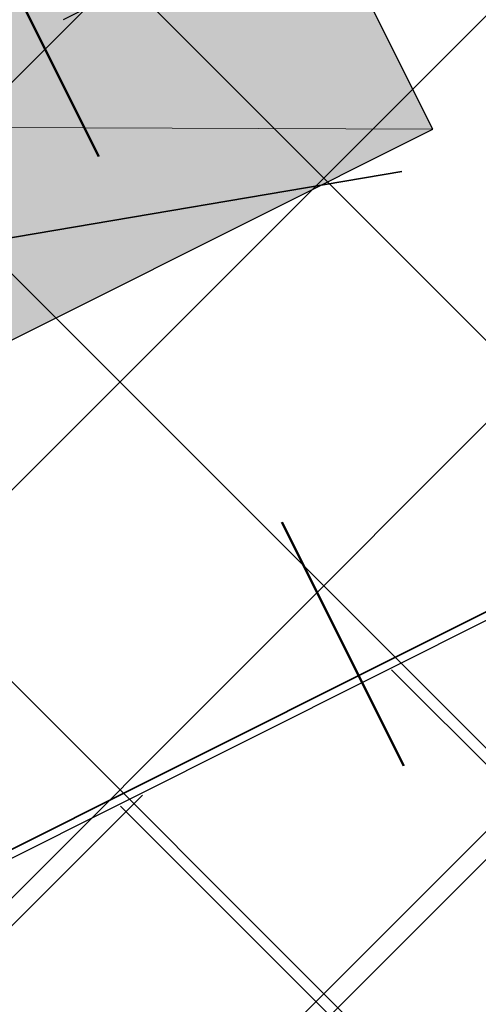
# Model space of a CAD drawing. Header units: metres. Extents: x 7472034 to 8439876, y 5890181 to 5961460.
# Tile 41 of 202: x 8439497.842 to 8439498.347, y 5890389.386 to 5890390.47. Entities that reach past the tile are written whole.
import ezdxf

# ---------------------------------------------------------------- set-up
doc = ezdxf.new("R2010")
doc.units = ezdxf.units.M
doc.header["$MEASUREMENT"] = 0
doc.linetypes.add('ACAD_ISO03W100', pattern=[30, 12, -18])
doc.linetypes.add('DASHDOTX2', pattern=[2, 1, -0.5, 0, -0.5])
doc.layers.get('0').update_dxf_attribs({"linetype": 'CONTINUOUS', "lineweight": 5})
doc.layers.get('Defpoints').update_dxf_attribs({"linetype": 'CONTINUOUS'})
for name, color, linetype, lineweight in [('### Krawężnik', 6, 'CONTINUOUS', 35), ('_a_widok', 7, 'CONTINUOUS', 5), ('_T_ON_V', 181, 'ACAD_ISO03W100', 50), ('E_Kanal_sterownicze', 10, 'DASHDOTX2', 35), ('KOLOR-OBIEKT', 21, 'CONTINUOUS', 13), ('PALIWA', 1, 'CONTINUOUS', 20), ('T_strefa-8', 20, 'ACAD_ISO03W100', 50), ('ZAG-obrys 018 wymiary', 7, 'CONTINUOUS', 18), ('ZAG-OBRYS013', 7, 'CONTINUOUS', 13), ('ZAG-OPIS_020', 7, 'CONTINUOUS', 25)]:
    doc.layers.add(name, color=color, linetype=linetype, lineweight=lineweight)
doc.layers.add('100_rzut_wym_wew', color=7, linetype='CONTINUOUS')
doc.layers.add('2D - Ogólne', color=7, linetype='CONTINUOUS')
doc.layers.add('_IS_NO', color=11, linetype='CONTINUOUS', lineweight=20, plot=False)
doc.styles.add('DIM', font='simplex.shx', dxfattribs={"width": 0.8})
doc.styles.add('RS', font='Romans.shx', dxfattribs={"width": 0.7})
doc.dimstyles.new('DIM-WEW_500', dxfattribs={"dimscale": 5, "dimtxt": 18, "dimasz": 10, "dimexe": 4, "dimexo": 8, "dimgap": 5, "dimtad": 1, "dimlfac": 0.01, "dimzin": 9, "dimdsep": 46, "dimtxsty": 'DIM', "dimblk": 'ARCHTICK', "dimcen": 5, "dimclrt": 112, "dimadec": 4, "dimazin": 2, "dimtfac": 4, "dimtmove": 0, "dimatfit": 3, "dimldrblk": 'ARCHTICK', "dimfxl": 0, "dimtolj": 1, "dimlwd": 13, "dimarcsym": 0})
pattern_1 = [(45, (967499.202946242, -71042.94610979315), (-0.2245064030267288, 0.2245064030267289), []), (135, (967499.202946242, -71042.94610979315), (-0.2245064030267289, -0.2245064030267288), [])]
pattern_2 = [(45, (967499.2092647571, -71042.97165620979), (-0.2245064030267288, 0.2245064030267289), []), (135, (967499.2092647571, -71042.97165620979), (-0.2245064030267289, -0.2245064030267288), [])]

# ---------------------------------------------------------------- blocks, each defined once
blk = doc.blocks.new('dystr.4.w')
at = {"ltscale": 0.1}
blk.add_lwpolyline([(7365190.721847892, 6042784.597326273), (7365191.301847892, 6042784.597326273), (7365191.301847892, 6042785.744326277), (7365190.721847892, 6042785.744326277)], close=True, dxfattribs=at)
blk = doc.blocks.new('A$C7D7B3C0A')
at = {"layer": '2D - Ogólne', "linetype": 'DASHDOTX2', "ltscale": 0.6}
blk.add_line((3.600000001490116, -2.980232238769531e-08), (3.600000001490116, 9.999999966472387), dxfattribs=at)
at = {"layer": '2D - Ogólne', "lineweight": 25}
blk.add_line((4.399999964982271, 8.89999996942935), (4.400059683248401, 2.299928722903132), dxfattribs=at)
blk.add_line((4.399999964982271, 8.89999996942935), (4.400059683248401, 2.299928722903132), dxfattribs=at)
blk.add_line((4.399999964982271, 8.89999996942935), (4.400059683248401, 2.299928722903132), dxfattribs=at)
blk.add_line((4.399999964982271, 8.89999996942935), (4.400059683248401, 2.299928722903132), dxfattribs=at)
blk.add_line((4.399999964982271, 8.89999996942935), (4.400059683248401, 2.299928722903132), dxfattribs=at)
blk.add_line((4.399999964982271, 8.89999996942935), (4.400059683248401, 2.299928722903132), dxfattribs=at)
blk.add_line((4.399999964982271, 8.89999996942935), (4.400059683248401, 2.299928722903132), dxfattribs=at)
blk.add_line((4.399999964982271, 8.89999996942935), (4.400059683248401, 2.299928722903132), dxfattribs=at)
blk.add_line((4.399999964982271, 8.89999996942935), (4.400059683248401, 2.299928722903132), dxfattribs=at)
blk.add_line((4.399999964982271, 8.89999996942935), (4.400059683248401, 2.299928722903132), dxfattribs=at)
blk.add_line((4.399999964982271, 8.89999996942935), (4.400059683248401, 2.299928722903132), dxfattribs=at)
at = {"layer": '2D - Ogólne', "lineweight": 5}
blk.add_line((3.310000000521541, 3.062470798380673), (3.890000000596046, 4.209470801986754), dxfattribs=at)
at = {"layer": '2D - Ogólne', "lineweight": 5, "rotation": 180.0000000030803}
blk.add_blockref('dystr.4.w', (7365194.611523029, 6042788.807193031), dxfattribs=at)
blk = doc.blocks.new('_Oblique')
at = {"color": 0, "linetype": 'ByBlock', "lineweight": -2}
blk.add_line((-0.5, -0.5), (0.5, 0.5), dxfattribs=at)
blk = doc.blocks.new('*D88')
at = {"layer": 'Defpoints', "color": 0, "linetype": 'Continuous', "lineweight": 60}
for p in [(8439503.070368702, 5890393.075582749), (8439494.803817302, 5890391.266461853), (8439495.73632797, 5890389.403839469)]:
    blk.add_point(p, dxfattribs=at)
at = {"layer": 'ZAG-obrys 018 wymiary', "color": 0, "linetype": 'Continuous', "lineweight": -2}
for p, q in [((8439502.712229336, 5890393.790940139), (8439501.95878835, 5890395.295883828)), ((8439495.378188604, 5890390.119196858), (8439494.624747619, 5890391.624140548))]:
    blk.add_line(p, q, dxfattribs=at)
at = {"layer": 'ZAG-obrys 018 wymiary', "color": 0, "linetype": 'Continuous', "lineweight": 13}
blk.add_line((8439502.137858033, 5890394.938205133), (8439494.803817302, 5890391.266461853), dxfattribs=at)
at = {"layer": 'ZAG-obrys 018 wymiary', "color": 0, "linetype": 'Continuous', "lineweight": 13, "xscale": 0.3, "yscale": 0.3, "zscale": 0.3}
for p, rotation in [((8439502.137858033, 5890394.938205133), 26.59456106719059), ((8439494.803817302, 5890391.266461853), 206.5945610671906)]:
    blk.add_blockref('_Oblique', p, dxfattribs=dict(at, rotation=rotation))
at = {"layer": 'ZAG-obrys 018 wymiary', "color": 112, "linetype": 'Continuous', "lineweight": 25, "insert": (8439498.202233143, 5890393.638851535), "char_height": 0.8, "attachment_point": 5, "rotation": 26.594561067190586, "style": 'RS'}
blk.add_mtext('\\A1;8.2', dxfattribs=at)
blk = doc.blocks.new('_ArchTick')
at = {"layer": '100_rzut_wym_wew', "color": 0, "linetype": 'Continuous', "const_width": 0.15}
blk.add_lwpolyline([(-0.5, -0.5), (0.5, 0.5)], dxfattribs=at)
blk = doc.blocks.new('*D60')
at = {"layer": 'Defpoints', "color": 0, "linetype": 'Continuous', "lineweight": 60}
for p in [(8439503.84000523, 5890394.328112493), (8439498.216184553, 5890391.533605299), (8439498.928597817, 5890390.099905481)]:
    blk.add_point(p, dxfattribs=at)
at = {"layer": 'ZAG-obrys 018 wymiary', "color": 0, "linetype": 'Continuous', "lineweight": -2}
for p, q in [((8439499.362340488, 5890392.10313644), (8439504.198218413, 5890394.506110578)), ((8439500.074753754, 5890390.669436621), (8439504.910631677, 5890393.07241076))]:
    blk.add_line(p, q, dxfattribs=at)
at = {"layer": 'ZAG-obrys 018 wymiary', "color": 0, "linetype": 'Continuous', "lineweight": 13}
blk.add_line((8439504.552418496, 5890392.894412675), (8439503.84000523, 5890394.328112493), dxfattribs=at)
at = {"layer": 'ZAG-obrys 018 wymiary', "color": 0, "linetype": 'Continuous', "lineweight": 13, "xscale": 0.3, "yscale": 0.3, "zscale": 0.3}
for p, rotation in [((8439503.84000523, 5890394.328112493), 116.4230323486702), ((8439504.552418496, 5890392.894412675), 296.4230323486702)]:
    blk.add_blockref('_Oblique', p, dxfattribs=dict(at, rotation=rotation))
at = {"layer": 'ZAG-obrys 018 wymiary', "color": 112, "linetype": 'Continuous', "lineweight": 25, "insert": (8439504.733531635, 5890393.878259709), "char_height": 0.8, "attachment_point": 5, "rotation": 296.42303234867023, "style": 'RS'}
blk.add_mtext('\\A1;1.6', dxfattribs=at)
blk = doc.blocks.new('Elektryk_v3')
at = {"layer": 'E_Kanal_sterownicze'}
blk.add_lwpolyline([(7.317663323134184, -60.84954797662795), (-12.38507829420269, -64.18319043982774)], dxfattribs=at)
blk = doc.blocks.new('A$C20F0416D')
at = {"layer": '_T_ON_V', "ltscale": 0.025}
blk.add_lwpolyline([(11.36340349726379, 12.65531371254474), (13.42467817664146, 8.539302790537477), (4.190580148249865, 3.914919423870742), (4.424196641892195, 3.461572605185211)], dxfattribs=at)
blk = doc.blocks.new('*D132')
at = {"layer": 'Defpoints', "color": 0, "linetype": 'Continuous', "lineweight": 60}
for p in [(8439490.081045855, 5890411.33265816), (8439490.081045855, 5890411.33265816), (8439503.593241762, 5890384.547616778)]:
    blk.add_point(p, dxfattribs=at)
at = {"layer": 'ZAG-obrys 018 wymiary', "color": 0, "linetype": 'Continuous', "lineweight": -2}
for p, q in [((8439490.081045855, 5890411.33265816), (8439490.438176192, 5890411.512818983)), ((8439503.593241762, 5890384.547616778), (8439503.9503721, 5890384.727777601))]:
    blk.add_line(p, q, dxfattribs=at)
at = {"layer": 'ZAG-obrys 018 wymiary', "color": 0, "linetype": 'Continuous', "lineweight": 13}
blk.add_line((8439503.593241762, 5890384.547616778), (8439490.081045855, 5890411.33265816), dxfattribs=at)
at = {"layer": 'ZAG-obrys 018 wymiary', "color": 0, "linetype": 'Continuous', "lineweight": 13, "xscale": 0.3, "yscale": 0.3, "zscale": 0.3}
for p, rotation in [((8439490.081045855, 5890411.33265816), 116.7694823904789), ((8439503.593241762, 5890384.547616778), 296.7694823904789)]:
    blk.add_blockref('_Oblique', p, dxfattribs=dict(at, rotation=rotation))
at = {"layer": 'ZAG-obrys 018 wymiary', "color": 112, "linetype": 'Continuous', "lineweight": 25, "insert": (8439496.348970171, 5890400.239980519), "char_height": 0.8, "attachment_point": 5, "rotation": 296.7694823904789, "style": 'RS'}
blk.add_mtext('\\A1;30', dxfattribs=at)
blk = doc.blocks.new('*D144')
at = {"layer": 'Defpoints', "color": 0, "linetype": 'Continuous', "lineweight": 60}
for p in [(8439499.048492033, 5890390.910444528), (8439493.19273551, 5890368.256074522), (8439494.279393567, 5890367.975192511)]:
    blk.add_point(p, dxfattribs=at)
at = {"layer": 'ZAG-obrys 018 wymiary', "color": 0, "linetype": 'Continuous', "lineweight": -2}
for p, q in [((8439499.823035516, 5890390.71023865), (8439500.522421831, 5890390.529459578)), ((8439493.967278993, 5890368.055868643), (8439494.666665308, 5890367.875089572))]:
    blk.add_line(p, q, dxfattribs=at)
at = {"layer": 'ZAG-obrys 018 wymiary', "color": 0, "linetype": 'Continuous', "lineweight": 13}
blk.add_line((8439500.13515009, 5890390.629562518), (8439494.279393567, 5890367.975192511), dxfattribs=at)
at = {"layer": 'ZAG-obrys 018 wymiary', "color": 0, "linetype": 'Continuous', "lineweight": 13, "xscale": 0.3, "yscale": 0.3, "zscale": 0.3}
for p, rotation in [((8439500.13515009, 5890390.629562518), 75.5072587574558), ((8439494.279393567, 5890367.975192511), 255.5072587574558)]:
    blk.add_blockref('_Oblique', p, dxfattribs=dict(at, rotation=rotation))
at = {"layer": 'ZAG-obrys 018 wymiary', "color": 112, "linetype": 'Continuous', "lineweight": 25, "insert": (8439497.511322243, 5890382.876199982), "char_height": 0.8, "attachment_point": 5, "rotation": 75.5072587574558, "style": 'RS'}
blk.add_mtext('\\A1;23.4', dxfattribs=at)
blk = doc.blocks.new('_Open30')
at = {"color": 0, "linetype": 'ByBlock', "lineweight": -2}
for p, q in [((-1, 0.26794919), (0, 0)), ((0, 0), (-1, -0.26794919)), ((0, 0), (-1, 0))]:
    blk.add_line(p, q, dxfattribs=at)
blk = doc.blocks.new('*D150')
at = {"layer": 'Defpoints', "color": 0, "linetype": 'Continuous', "lineweight": 60}
for p in [(8439495.295166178, 5890413.452423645), (8439503.9503721, 5890384.727777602)]:
    blk.add_point(p, dxfattribs=at)
at = {"layer": 'ZAG-obrys 018 wymiary', "color": 0, "linetype": 'Continuous', "lineweight": 13}
blk.add_line((8439496.232624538, 5890410.341214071), (8439495.381717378, 5890413.165180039), dxfattribs=at)
at = {"layer": 'ZAG-obrys 018 wymiary', "color": 0, "linetype": 'Continuous', "lineweight": 13, "xscale": 0.3, "yscale": 0.3, "zscale": 0.3, "rotation": 106.7684137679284}
blk.add_blockref('_Open30', (8439495.295166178, 5890413.452423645), dxfattribs=at)
at = {"layer": 'ZAG-obrys 018 wymiary', "color": 112, "linetype": 'Continuous', "lineweight": 25, "insert": (8439496.541688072, 5890411.395196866), "char_height": 0.8, "attachment_point": 5, "rotation": 286.7684137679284, "style": 'RS'}
blk.add_mtext('\\A1;R30', dxfattribs=at)
blk = doc.blocks.new('A$C1D2679FE')
at = {"layer": 'KOLOR-OBIEKT', "lineweight": 9, "ltscale": 200}
h = blk.add_hatch(dxfattribs=at)
h.set_pattern_fill('ANSI37', color=253, scale=0.1, angle=16)
h.set_pattern_definition([(61, (-7471780.020262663, -5961378.212846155), (-0.2776917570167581, 0.153927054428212), []), (151, (-7471780.020262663, -5961378.212846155), (-0.153927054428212, -0.2776917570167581), [])])
edge = h.paths.add_edge_path()
edge.add_line((196.975401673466, 33.54016214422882), (192.3495923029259, 34.13512154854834))
edge.add_line((192.3495923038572, 34.13512154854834), (187.7176397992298, 34.7308710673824))
edge.add_line((187.7176398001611, 34.7308710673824), (178.5077782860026, 36.15998750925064))
edge.add_line((178.5077782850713, 36.15998750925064), (176.6601969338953, 36.5026140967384))
edge.add_arc((181.3685569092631, 38.18527459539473), 5.000000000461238, 199.6657310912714, 261.1796204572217)
edge.add_line((180.6018702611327, 33.24440507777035), (187.358021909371, 32.19603671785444))
edge.add_line((187.3580219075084, 32.19603671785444), (192.0230219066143, 31.59603671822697))
edge.add_line((192.0230219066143, 31.59603671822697), (196.6880219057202, 30.9960367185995))
edge.add_line((196.6880219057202, 30.9960367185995), (201.9780219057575, 30.48103671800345))
edge.add_line((201.9780219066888, 30.48103671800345), (207.2680219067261, 29.96603671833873))
edge.add_line((207.2680219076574, 29.96603671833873), (216.468021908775, 29.35603671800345))
edge.add_line((216.4680219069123, 29.35603671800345), (221.8830219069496, 29.11103671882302))
edge.add_line((221.8830219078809, 29.11103671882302), (227.2980219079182, 28.86603671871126))
edge.add_line((227.2980219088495, 28.86603671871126), (233.718021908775, 28.60103671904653))
edge.add_line((233.7180219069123, 28.60103671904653), (240.1380219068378, 28.33603671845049))
edge.add_line((240.1380219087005, 28.33603671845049), (245.3280219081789, 28.076036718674))
edge.add_line((245.3280219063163, 28.076036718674), (246.1380219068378, 28.00603671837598))
edge.add_line((246.1380219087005, 28.00603671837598), (248.4280219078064, 27.98603671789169))
edge.add_line((248.4280219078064, 27.98603671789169), (251.4080219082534, 28.33603671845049))
edge.add_line((251.4080219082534, 28.33603671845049), (255.3380219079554, 29.13603671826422))
edge.add_line((255.3380219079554, 29.13603671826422), (258.1480219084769, 30.35603671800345))
edge.add_line((258.1480219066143, 30.35603671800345), (260.6280219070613, 32.076036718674))
edge.add_line((260.6280219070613, 32.076036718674), (262.7080219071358, 34.29603671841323))
edge.add_line((262.7080219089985, 34.29603671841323), (264.3880219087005, 36.826036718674))
edge.add_line((264.3880219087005, 36.826036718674), (265.608021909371, 39.59603671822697))
edge.add_line((265.6080219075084, 39.59603671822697), (266.4080219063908, 42.53603671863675))
edge.add_line((266.4080219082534, 42.53603671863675), (266.6380219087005, 45.60603671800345))
edge.add_line((266.6380219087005, 45.60603671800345), (266.3380219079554, 48.59603671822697))
edge.add_line((266.3380219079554, 48.59603671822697), (265.628021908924, 51.53603671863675))
edge.add_line((265.6280219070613, 51.53603671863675), (264.5280219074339, 54.28603671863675))
edge.add_line((264.5280219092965, 54.28603671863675), (263.3880219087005, 57.11603671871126))
edge.add_line((263.3880219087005, 57.11603671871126), (262.5430219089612, 59.47103671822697))
edge.add_line((262.5430219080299, 59.47103671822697), (261.6980219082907, 61.826036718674))
edge.add_line((261.6980219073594, 61.826036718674), (260.5980219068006, 65.15103671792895))
edge.add_line((260.5980219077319, 65.15103671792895), (259.4980219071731, 68.47603671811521))
edge.add_line((259.4980219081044, 68.47603671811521), (257.3916487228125, 67.77919145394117))
edge.add_line((257.3916487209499, 67.77919145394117), (258.1675714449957, 64.34697791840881))
edge.add_line((258.167571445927, 64.34697791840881), (259.2776264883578, 60.99158426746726))
edge.add_line((259.2776264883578, 60.99158426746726), (260.1334384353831, 58.60645156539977))
edge.add_line((260.1334384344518, 58.60645156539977), (260.9950570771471, 56.20513570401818))
edge.add_line((260.9950570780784, 56.20513570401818), (262.1522789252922, 53.33238322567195))
edge.add_line((262.1522789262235, 53.33238322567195), (263.1827648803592, 50.75616833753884))
edge.add_line((263.1827648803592, 50.75616833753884), (263.8083402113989, 48.16575780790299))
edge.add_line((263.8083402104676, 48.16575780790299), (264.0684198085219, 45.57363114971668))
edge.add_line((264.0684198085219, 45.57363114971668), (263.8734869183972, 42.97170083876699))
edge.add_line((263.8734869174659, 42.97170083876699), (263.1880731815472, 40.45280535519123))
edge.add_line((263.1880731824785, 40.45280535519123), (262.1337886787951, 38.05906103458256))
edge.add_line((262.1337886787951, 38.05906103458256), (260.6936748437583, 35.89031817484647))
edge.add_line((260.6936748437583, 35.89031817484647), (258.9457271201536, 34.02472012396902))
edge.add_line((258.9457271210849, 34.02472012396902), (256.8967191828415, 32.60363397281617))
edge.add_line((256.8967191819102, 32.60363397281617), (254.5645412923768, 31.59108698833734))
edge.add_line((254.5645412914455, 31.59108698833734), (251.0026761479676, 30.86602538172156))
edge.add_line((251.0026761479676, 30.86602538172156), (248.2893446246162, 30.54734550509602))
edge.add_line((248.2893446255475, 30.54734550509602), (246.2595893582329, 30.56507262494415))
edge.add_line((246.2595893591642, 30.56507262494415), (245.5023283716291, 30.63051493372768))
edge.add_line((245.5023283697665, 30.63051493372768), (240.2548571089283, 30.89339403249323))
edge.add_line((240.2548571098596, 30.89339403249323), (233.8236017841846, 31.1588586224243))
edge.add_line((233.8236017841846, 31.1588586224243), (227.4086662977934, 31.42364957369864))
edge.add_line((227.4086662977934, 31.42364957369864), (221.9987299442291, 31.66842047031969))
edge.add_line((221.9987299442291, 31.66842047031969), (217.4544723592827, 31.90290945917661))
edge.add_line((217.4544723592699, 31.90290945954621), (217.0910134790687, 31.92589690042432))
edge.add_line((217.0910134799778, 31.92589689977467), (214.8768218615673, 32.06593639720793))
edge.add_line((214.876821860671, 32.06593639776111), (207.0033997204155, 32.56390146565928))
edge.add_line((207.0033997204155, 32.56390146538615), (202.2260741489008, 33.02899081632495))
edge.add_line((202.2260741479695, 33.02899081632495), (196.975401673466, 33.54016214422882))
blk = doc.blocks.new('A$C2C426404')
at = {"layer": '_IS_NO', "ltscale": 0.1}
for points, knots in [([(81.48853297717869, 15.975331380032), (78.87586907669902, 16.84686399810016), (76.26450027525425, 17.78992713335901), (72.03847445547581, 21.67736706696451), (65.0990158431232, 30.09408769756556), (58.79946133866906, 33.34467344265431), (58.26247850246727, 34.11525447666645)], [0, 0, 0, 0, 1.278992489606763, 7.78914044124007, 15.74750070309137, 27.64022902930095, 27.64022902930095, 27.64022902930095, 27.64022902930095]), ([(55.69703794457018, 26.44192530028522, 8.07171421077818e-08), (60.47702913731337, 24.37489471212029, 4.118097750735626e-07), (65.41527824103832, 21.38608461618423, 8.932878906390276e-07), (68.42167646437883, 18.98607052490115, -1.681326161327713e-07), (71.60992970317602, 12.73766223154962), (75.29265419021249, 11.98629271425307, 1.662301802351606e-08), (79.75433884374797, 11.20084950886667)], [13.0881689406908, 13.0881689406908, 13.0881689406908, 13.0881689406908, 21.71831455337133, 28.5577747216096, 34.1003045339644, 40.71973107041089, 40.71973107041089, 40.71973107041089, 40.71973107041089])]:
    blk.add_open_spline(points, degree=3, knots=knots, dxfattribs=at)
at = {"layer": '_IS_NO'}
blk.add_open_spline([(50.6228041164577, 30.56321178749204, 1.829566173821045e-06), (53.11749188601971, 30.21319374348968), (56.38514522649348, 30.67444155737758), (60.99540497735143, 30.04553546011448), (68.19327101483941, 22.54355850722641, -2.469325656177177e-08), (70.8769634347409, 19.46133922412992, 5.150448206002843e-09), (74.71212187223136, 14.31917844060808, -1.219795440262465e-09), (78.88802252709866, 13.86142715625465), (82.75564656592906, 12.70757211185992)], degree=3, knots=[0, 0, 0, 0, 7.578698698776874, 9.67195365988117, 16.27655537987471, 24.33370670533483, 30.35915105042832, 36.79354326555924, 36.79354326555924, 36.79354326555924, 36.79354326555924], dxfattribs=at)

msp = doc.modelspace()

# ---------------------------------------------------------------- hatches: boundary and pattern name
at = {"layer": 'KOLOR-OBIEKT', "lineweight": 9}
h = msp.add_hatch(dxfattribs=at)
h.set_pattern_fill('ANSI37', color=73, scale=0.1)
h.set_pattern_definition(pattern_2)
edge = h.paths.add_edge_path()
edge.add_arc((8439443.60123986, 5890379.17988472), 6.652831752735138, 296.7043321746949, 335.0331150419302)
edge.add_arc((8439476.194075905, 5890367.917634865), 27.87464989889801, 155.1393615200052, 162.3446315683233, ccw=False)
edge.add_arc((8439457.399943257, 5890376.211109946), 7.345078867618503, 127.98309878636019, 152.2023641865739, ccw=False)
edge.add_arc((8439457.741930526, 5890376.488713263), 7.349948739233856, 107.1989600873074, 131.4182254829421, ccw=False)
edge.add_line((8439455.568618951, 5890383.509999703), (8439473.898437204, 5890392.710084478))
edge.add_arc((8439481.742870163, 5890376.384611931), 18.11232128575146, 99.26977735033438, 115.6644084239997, ccw=False)
edge.add_line((8439478.825278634, 5890394.260401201), (8439481.377171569, 5890394.321440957))
edge.add_arc((8439482.909595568, 5890377.390082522), 17.00056533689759, 88.22393661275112, 95.17163768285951, ccw=False)
edge.add_arc((8439482.561499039, 5890405.235869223), 10.88860248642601, 274.6092070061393, 298.9976789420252)
edge.add_arc((8443006.923870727, 5883371.657126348), 7856.29059094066, 116.59181359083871, 116.61107962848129, ccw=False)
edge.add_arc((8439465.895823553, 5890431.340313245), 42.15757971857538, 305.2087751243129, 306.7865132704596)
edge.add_arc((8439488.80074795, 5890400.283338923), 3.577668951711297, 310.8590814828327, 340.7280968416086)
edge.add_line((8439492.177934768, 5890399.102523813), (8439493.275267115, 5890403.980640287))
edge.add_line((8439493.275267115, 5890403.980640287), (8439502.266345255, 5890408.28072203))
edge.add_line((8439502.266345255, 5890408.28072203), (8439504.844191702, 5890407.694009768))
edge.add_line((8439504.844191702, 5890407.694009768), (8439506.125281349, 5890405.329609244))
edge.add_arc((8439507.019670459, 5890405.776898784), 0.9999999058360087, 206.5699188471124, 283.6833393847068)
edge.add_line((8439507.256226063, 5890404.805280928), (8439511.624560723, 5890406.970734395))
edge.add_line((8439511.624560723, 5890406.970734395), (8439511.39896348, 5890407.420225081))
edge.add_line((8439511.39896348, 5890407.420225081), (8439510.561982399, 5890407.017405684))
edge.add_line((8439510.561982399, 5890407.017405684), (8439509.330427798, 5890409.481424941))
edge.add_line((8439509.330427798, 5890409.481424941), (8439512.635426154, 5890411.138401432))
edge.add_line((8439512.635426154, 5890411.138401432), (8439512.638568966, 5890411.136467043))
edge.add_line((8439512.638568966, 5890411.136467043), (8439515.998443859, 5890412.829496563))
edge.add_line((8439515.998443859, 5890412.829496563), (8439517.239018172, 5890410.325621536))
edge.add_line((8439517.239018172, 5890410.325621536), (8439513.919446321, 5890408.633274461))
edge.add_line((8439513.919446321, 5890408.633274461), (8439514.091312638, 5890408.235941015))
edge.add_line((8439514.091312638, 5890408.235941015), (8439518.839102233, 5890410.604261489))
edge.add_line((8439518.839102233, 5890410.604261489), (8439518.585943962, 5890412.843737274))
edge.add_line((8439518.585943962, 5890412.843737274), (8439518.274555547, 5890413.628049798))
edge.add_line((8439518.274555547, 5890413.628049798), (8439517.839658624, 5890414.494365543))
edge.add_line((8439517.839658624, 5890414.494365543), (8439524.310164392, 5890417.742607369))
edge.add_line((8439524.310164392, 5890417.742607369), (8439525.122207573, 5890416.124990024))
edge.add_line((8439525.122207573, 5890416.124990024), (8439526.840645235, 5890414.670893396))
edge.add_line((8439526.840645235, 5890414.670893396), (8439527.244697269, 5890414.489695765))
edge.add_arc((8439552.769967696, 5890317.570311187), 100.2242811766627, 102.79246926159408, 104.75471345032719, ccw=False)
edge.add_arc((8439529.321881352, 5890420.105147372), 4.960037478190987, 284.6730648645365, 320.3902958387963)
edge.add_arc((8435016.013859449, 5889290.11735932), 4655.555010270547, 14.00691021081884, 14.04831962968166)
edge.add_line((8439532.327549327, 5890420.207226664), (8439525.877549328, 5890423.127226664))
edge.add_line((8439525.877549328, 5890423.127226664), (8439431.028022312, 5890376.803268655))
edge.add_line((8439431.028022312, 5890376.803268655), (8439435.479127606, 5890375.417226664))
edge.add_line((8439435.479127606, 5890375.417226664), (8439446.590932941, 5890373.236661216))
edge = h.paths.add_edge_path()
edge.add_arc((8439530.228804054, 5890405.916425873), 3.001836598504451, 99.44813666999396, 208.2631515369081)
edge.add_line((8439527.5848402, 5890404.494990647), (8439533.209264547, 5890393.206690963))
edge.add_line((8439533.209264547, 5890393.206690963), (8439519.17443581, 5890386.185049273))
edge.add_line((8439519.17443581, 5890386.185049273), (8439523.57812012, 5890377.411604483))
edge.add_line((8439523.57812012, 5890377.411604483), (8439517.455507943, 5890374.324033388))
edge.add_line((8439517.455507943, 5890374.324033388), (8439517.445860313, 5890374.319191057))
edge.add_line((8439517.445860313, 5890374.319191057), (8439517.33905848, 5890374.265585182))
edge.add_line((8439517.33905848, 5890374.265585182), (8439516.815779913, 5890375.308140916))
edge.add_line((8439516.815779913, 5890375.308140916), (8439511.370501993, 5890372.574998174))
edge.add_line((8439511.370501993, 5890372.574998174), (8439511.888417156, 5890371.529804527))
edge.add_line((8439511.888417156, 5890371.529804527), (8439506.425671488, 5890368.787948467))
edge.add_line((8439506.425671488, 5890368.787948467), (8439505.890341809, 5890369.841556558))
edge.add_line((8439505.890341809, 5890369.841556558), (8439505.8884594, 5890369.869391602))
edge.add_line((8439505.8884594, 5890369.869391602), (8439500.283276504, 5890366.97762632))
edge.add_line((8439500.283276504, 5890366.97762632), (8439519.478066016, 5890366.160130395))
edge.add_line((8439519.478066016, 5890366.160130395), (8439542.767549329, 5890378.417226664))
edge.add_line((8439542.767549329, 5890378.417226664), (8439538.675788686, 5890394.802262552))
edge.add_line((8439538.675788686, 5890394.802262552), (8439537.066416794, 5890401.238139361))
edge.add_line((8439537.066416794, 5890401.238139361), (8439535.557306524, 5890407.69906358))
edge.add_arc((8439531.145391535, 5890400.872499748), 8.128158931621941, 57.12596579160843, 99.98506404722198)
edge = h.paths.add_edge_path()
edge.add_line((8439470.194509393, 5890384.137651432), (8439461.355169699, 5890379.697090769))
edge.add_line((8439461.355169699, 5890379.697090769), (8439460.080861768, 5890379.068371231))
edge.add_line((8439460.080861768, 5890379.068371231), (8439457.869254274, 5890377.642639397))
edge.add_arc((8439460.609507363, 5890373.444653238), 5.013190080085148, 123.1346622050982, 204.022759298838)
edge.add_line((8439456.030540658, 5890371.403786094), (8439459.447549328, 5890370.707226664))
edge.add_line((8439459.447549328, 5890370.707226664), (8439480.497107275, 5890367.736747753))
edge.add_line((8439480.497107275, 5890367.736747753), (8439497.963342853, 5890367.082590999))
edge.add_line((8439497.963342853, 5890367.082590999), (8439496.62020549, 5890369.722641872))
edge.add_line((8439496.62020549, 5890369.722641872), (8439494.91788047, 5890373.087302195))
edge.add_arc((8439489.468037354, 5890366.363615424), 8.654984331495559, 50.97371617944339, 58.22889977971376)
edge.add_line((8439494.025120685, 5890373.721722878), (8439490.036071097, 5890376.575637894))
edge.add_line((8439490.036071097, 5890376.575637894), (8439489.954459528, 5890375.592465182))
edge.add_line((8439489.954459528, 5890375.592465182), (8439490.917133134, 5890375.538648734))
edge.add_line((8439490.917133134, 5890375.538648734), (8439490.678913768, 5890371.956837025))
edge.add_line((8439490.678913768, 5890371.956837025), (8439482.55041443, 5890372.440399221))
edge.add_line((8439482.55041443, 5890372.440399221), (8439482.851718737, 5890376.020734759))
edge.add_line((8439482.851718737, 5890376.020734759), (8439487.354100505, 5890375.749064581))
edge.add_line((8439487.354100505, 5890375.749064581), (8439487.521080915, 5890378.34061919))
edge.add_line((8439487.521080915, 5890378.34061919), (8439481.803471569, 5890382.401025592))
edge.add_arc((8439487.942466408, 5890392.088814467), 11.46911116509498, 231.6002274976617, 237.6382272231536, ccw=False)
edge.add_line((8439480.818489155, 5890383.100518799), (8439480.351152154, 5890383.41057529))
edge.add_line((8439480.351152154, 5890383.41057529), (8439479.210044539, 5890382.939428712))
edge.add_line((8439479.210044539, 5890382.939428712), (8439480.412913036, 5890383.399613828))
edge.add_arc((8439474.682487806, 5890375.167564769), 10.03017472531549, 55.15777404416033, 116.5800473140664)
h.paths.add_polyline_path([(8439461.898919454, 5890370.792156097), (8439462.257176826, 5890373.552492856)], flags=16)
h = msp.add_hatch(dxfattribs=at)
h.set_pattern_fill('ANSI37', color=253, scale=0.1)
h.set_pattern_definition(pattern_2)
edge = h.paths.add_edge_path()
edge.add_arc((8439529.163071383, 5890420.279666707), 5.193757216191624, 276.50229096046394, 320.0240354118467, ccw=False)
edge.add_line((8439529.751227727, 5890415.119319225), (8439525.812744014, 5890414.153171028))
edge.add_line((8439525.812744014, 5890414.153171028), (8439519.208160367, 5890410.804184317))
edge.add_line((8439519.208160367, 5890410.804184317), (8439517.988028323, 5890410.126512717))
edge.add_line((8439517.988028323, 5890410.126512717), (8439514.091312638, 5890408.235941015))
edge.add_line((8439514.091312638, 5890408.235941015), (8439511.613697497, 5890406.992378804))
edge.add_line((8439511.613697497, 5890406.992378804), (8439509.258949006, 5890405.810485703))
edge.add_line((8439509.258949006, 5890405.810485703), (8439507.371756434, 5890404.83508177))
edge.add_arc((8439506.940777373, 5890405.737469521), 1.000023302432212, 206.5712342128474, 295.5290722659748, ccw=False)
edge.add_line((8439506.046377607, 5890405.290148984), (8439504.844186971, 5890407.693988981))
edge.add_line((8439504.844186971, 5890407.693988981), (8439502.261629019, 5890408.281795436))
edge.add_line((8439502.261629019, 5890408.281795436), (8439499.350132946, 5890407.011538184))
edge.add_line((8439499.350132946, 5890407.011538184), (8439493.30510976, 5890403.995621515))
edge.add_line((8439493.30510976, 5890403.995621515), (8439492.177918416, 5890399.102451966))
edge.add_arc((8439488.801253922, 5890400.282879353), 3.577047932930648, 293.05521913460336, 340.73119789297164, ccw=False)
edge.add_line((8439490.202090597, 5890396.991537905), (8439487.801423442, 5890395.78932472))
edge.add_arc((8439482.51122255, 5890404.317896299), 10.03607286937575, 278.1216072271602, 301.8109775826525, ccw=False)
edge.add_line((8439483.9290645, 5890394.382480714), (8439478.825278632, 5890394.260401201))
edge.add_arc((8439481.742870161, 5890376.384611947), 18.11232126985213, 99.26977735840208, 115.6644084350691)
edge.add_line((8439473.898437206, 5890392.710084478), (8439455.537130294, 5890383.494194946))
edge.add_arc((8439458.368862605, 5890375.380272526), 8.593860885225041, 109.2388197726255, 150.5606865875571)
edge.add_line((8439450.884668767, 5890379.604167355), (8439456.921008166, 5890377.849276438))
edge.add_line((8439456.921008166, 5890377.849276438), (8439458.055979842, 5890377.519316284))
edge.add_arc((8439462.056345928, 5890374.376166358), 5.087466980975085, 112.4172144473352, 141.842727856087, ccw=False)
edge.add_line((8439460.116249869, 5890379.079181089), (8439470.201913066, 5890384.141371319))
edge.add_arc((8439474.670732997, 5890375.058466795), 10.12272227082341, 52.60385305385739, 116.19734301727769, ccw=False)
edge.add_line((8439480.818489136, 5890383.100518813), (8439494.035062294, 5890373.735722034))
edge.add_arc((8439499.404929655, 5890380.165137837), 8.376924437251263, 230.1312663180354, 239.1071883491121)
edge.add_arc((8439492.046879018, 5890368.073539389), 5.778072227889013, 28.405105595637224, 58.05675779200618, ccw=False)
edge.add_line((8439497.129307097, 5890370.822183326), (8439498.920012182, 5890367.249241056))
edge.add_line((8439498.920012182, 5890367.249241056), (8439502.137476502, 5890368.864147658))
edge.add_line((8439502.137476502, 5890368.864147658), (8439500.881438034, 5890371.366619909))
edge.add_arc((8439501.41146424, 5890371.651481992), 0.6017260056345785, 32.69127385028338, 208.2557647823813, ccw=False)
edge.add_line((8439501.917872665, 5890371.97648152), (8439503.213570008, 5890369.395299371))
edge.add_line((8439503.213570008, 5890369.395299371), (8439521.788261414, 5890378.745992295))
edge.add_line((8439521.788261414, 5890378.745992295), (8439512.863585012, 5890396.520876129))
edge.add_arc((8439515.497668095, 5890397.863594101), 2.956566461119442, 115.92003145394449, 207.0101116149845, ccw=False)
edge.add_line((8439514.20530482, 5890400.522744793), (8439524.043376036, 5890405.489377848))
edge.add_line((8439524.043376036, 5890405.489377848), (8439526.586557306, 5890407.103247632))
edge.add_line((8439526.586557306, 5890407.103247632), (8439529.129738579, 5890408.717117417))
edge.add_arc((8439531.212438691, 5890401.016589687), 7.97720296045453, 58.08019787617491, 105.13424418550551, ccw=False)
edge.add_line((8439535.43023892, 5890407.787551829), (8439533.14312037, 5890416.942853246))
edge = h.paths.add_edge_path(flags=16)
edge.add_line((8439502.061371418, 5890393.458260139), (8439496.04637926, 5890390.43770596))
edge.add_arc((8439496.464019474, 5890389.751908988), 0.8029575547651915, 121.3407965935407, 301.694103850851)
edge.add_line((8439496.8858806, 5890389.068700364), (8439502.900872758, 5890392.089254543))
edge.add_arc((8439502.27990767, 5890392.650368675), 0.83692694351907, 317.898520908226, 465.1363795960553)
edge = h.paths.add_edge_path(flags=16)
edge.add_line((8439505.00109902, 5890384.089630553), (8439500.444638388, 5890381.798632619))
edge.add_arc((8439500.084983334, 5890382.51322949), 0.8000002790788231, 116.620304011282, 296.7160130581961, ccw=False)
edge.add_line((8439499.72652247, 5890383.228426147), (8439504.283989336, 5890385.517420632))
edge.add_arc((8439504.642916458, 5890384.80371257), 0.7988791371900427, -63.361719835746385, 116.69803695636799, ccw=False)
at = {"layer": 'KOLOR-OBIEKT', "lineweight": 9, "ltscale": 200}
h = msp.add_hatch(dxfattribs=at)
h.set_pattern_fill('ANSI37', color=231, scale=0.1)
h.set_pattern_definition(pattern_1)
edge = h.paths.add_edge_path()
edge.add_line((8439512.863585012, 5890396.520876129), (8439521.788261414, 5890378.745992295))
edge.add_line((8439521.788261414, 5890378.745992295), (8439503.213570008, 5890369.395299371))
edge.add_line((8439503.213570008, 5890369.395299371), (8439501.917872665, 5890371.97648152))
edge.add_arc((8439501.411425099, 5890371.65154851), 0.6017230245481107, 32.6839302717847, 208.2631083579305)
edge.add_line((8439500.881438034, 5890371.366619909), (8439502.137476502, 5890368.864147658))
edge.add_line((8439502.137476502, 5890368.864147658), (8439498.920012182, 5890367.249241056))
edge.add_line((8439498.920012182, 5890367.249241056), (8439497.129307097, 5890370.822183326))
edge.add_line((8439497.129307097, 5890370.822183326), (8439495.555644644, 5890372.655868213))
edge.add_line((8439495.555644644, 5890372.655868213), (8439494.901445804, 5890373.120452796))
edge.add_line((8439494.901445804, 5890373.120452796), (8439497.963342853, 5890367.082590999))
edge.add_line((8439497.963342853, 5890367.082590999), (8439500.283276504, 5890366.97762632))
edge.add_line((8439500.283276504, 5890366.97762632), (8439505.893878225, 5890369.872187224))
edge.add_line((8439505.893878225, 5890369.872187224), (8439506.425671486, 5890368.787948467))
edge.add_line((8439506.425671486, 5890368.787948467), (8439511.888417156, 5890371.529804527))
edge.add_line((8439511.888417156, 5890371.529804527), (8439511.370501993, 5890372.574998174))
edge.add_line((8439511.370501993, 5890372.574998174), (8439516.815852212, 5890375.308177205))
edge.add_line((8439516.815852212, 5890375.308177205), (8439517.338986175, 5890374.26554889))
edge.add_line((8439517.338986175, 5890374.26554889), (8439523.580028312, 5890377.407811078))
edge.add_line((8439523.580028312, 5890377.407811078), (8439519.172527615, 5890386.188842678))
edge.add_line((8439519.172527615, 5890386.188842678), (8439530.098737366, 5890391.695090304))
edge.add_line((8439530.098737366, 5890391.695090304), (8439523.347480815, 5890405.140094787))
edge.add_line((8439523.347480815, 5890405.140094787), (8439514.198986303, 5890400.548291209))
edge.add_arc((8439515.544616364, 5890397.867007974), 3.00000000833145, 116.6502652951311, 206.6609883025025)
h.paths.add_polyline_path([(8439514.64326723, 5890399.651613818), (8439522.901414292, 5890403.796535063), (8439528.750976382, 5890392.142141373), (8439520.49282829, 5890387.997219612)], flags=16)
at = {"layer": 'KOLOR-OBIEKT', "lineweight": 9}
h = msp.add_hatch(dxfattribs=at)
h.set_pattern_fill('ANSI37', color=250, scale=0.1)
h.set_pattern_definition(pattern_1)
h.paths.add_polyline_path([(8439501.732551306, 5890396.420965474), (8439492.791081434, 5890391.943192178), (8439499.642017, 5890378.262743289), (8439508.58348686, 5890382.740478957)])
at = {"layer": 'PALIWA'}
h = msp.add_hatch(color=256, dxfattribs=at)
h.dxf.hatch_style = 1
h.paths.add_polyline_path([(8439496.360762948, 5890390.028209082), (8439498.037288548, 5890390.867784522), (8439498.296997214, 5890390.349179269), (8439496.620471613, 5890389.509603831)])

# ---------------------------------------------------------------- linework, layer by layer
at = {"layer": '_a_widok', "lineweight": 35, "flags": 128}
msp.add_lwpolyline([(8439502.714529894, 5890392.001628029), (8439496.8453327, 5890389.062367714, -1.048626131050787), (8439496.132114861, 5890390.486541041), (8439501.996413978, 5890393.431421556, -1)], format="xyb", close=True, dxfattribs=at)
at = {"layer": 'T_strefa-8', "color": 151, "ltscale": 0.03, "flags": 128}
msp.add_lwpolyline([(8439506.671440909, 5890376.807697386), (8439507.560025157, 5890377.255930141, 0.4132234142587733), (8439511.111844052, 5890387.977484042), (8439510.888164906, 5890388.424663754, 0.414350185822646), (8439500.151130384, 5890391.998988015), (8439499.256820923, 5890391.551133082, 0.4169632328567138), (8439495.71974441, 5890380.748838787), (8439495.949148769, 5890380.301281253, 0.4123217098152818)], format="xyb", close=True, dxfattribs=at)

# ---------------------------------------------------------------- block references
at = {"layer": '### Krawężnik', "color": 1, "linetype": 'Continuous', "lineweight": 60, "ltscale": 0.2}
msp.add_blockref('A$C1D2679FE', (8439279.223208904, 5890335.266736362), dxfattribs=at)
at = {"layer": '_a_widok', "color": 0, "linetype": 'Continuous', "lineweight": 60, "ltscale": 0.2}
msp.add_blockref('A$C2C426404', (8439438.733810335, 5890365.88383195), dxfattribs=at)
msp.add_blockref('A$C2C426404', (8439438.733810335, 5890365.88383195), dxfattribs=at)
at = {"layer": '_T_ON_V', "color": 1, "linetype": 'Continuous', "lineweight": 60, "ltscale": 0.2}
msp.add_blockref('A$C20F0416D', (8439486.43126006, 5890377.932498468), dxfattribs=at)
at = {"layer": 'ZAG-OBRYS013', "linetype": 'Continuous', "lineweight": 25, "rotation": 296.6009277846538}
msp.add_blockref('A$C7D7B3C0A', (8439492.791081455, 5890391.94319219), dxfattribs=at)
at = {"layer": 'ZAG-OPIS_020', "lineweight": 25}
msp.add_blockref('Elektryk_v3', (8439509.580092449, 5890454.305613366), dxfattribs=at)

# ---------------------------------------------------------------- dimensions: what is measured, and where the dimension line sits
at = {"layer": 'ZAG-obrys 018 wymiary', "linetype": 'Continuous', "lineweight": 25}
dim = msp.add_radius_dim(center=(8439503.9503721, 5890384.727777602), mpoint=(8439495.295166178, 5890413.452423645), dimstyle='DIM-WEW_500', override={"dimscale": 0.1, "dimtxt": 8, "dimasz": 3, "dimgap": 2, "dimlfac": 1, "dimtxsty": 'RS', "dimblk1": 'Oblique', "dimblk2": 'Open30', "dimsah": 1, "dimfxl": 50, "dimfxlon": 1}, dxfattribs=at)
dim.commit()
dim.dimension.update_dxf_attribs({"geometry": '*D150', "text_midpoint": (8439495.967200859, 5890411.222094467), "dimtype": 164})
for base, p1, p2, angle, picture, middle in [((8439490.081045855, 5890411.33265816), (8439503.593241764, 5890384.547616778), (8439490.081045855, 5890411.33265816), 116.76948239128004, '*D132', (8439495.813274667, 5890399.969739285)), ((8439494.279393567, 5890367.975192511), (8439499.048492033, 5890390.910444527), (8439493.19273551, 5890368.256074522), 255.50725875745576, '*D144', (8439498.092229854, 5890382.726045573))]:
    dim = msp.add_linear_dim(base=base, p1=p1, p2=p2, angle=angle, dimstyle='DIM-WEW_500', override={"dimscale": 0.1, "dimtxt": 8, "dimasz": 3, "dimgap": 2, "dimlfac": 1, "dimtxsty": 'RS', "dimblk1": 'Oblique', "dimblk2": 'Oblique', "dimsah": 1, "dimfxl": 50, "dimfxlon": 1}, dxfattribs=at)
    dim.commit()
    dim.dimension.update_dxf_attribs({"geometry": picture, "text_midpoint": middle, "dimtype": 161})
for p1, p2, distance, picture, middle in [((8439503.0703687, 5890393.075582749), (8439495.73632797, 5890389.403839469), -2.0830118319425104, '*D88', (8439498.202233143, 5890393.638851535)), ((8439498.928597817, 5890390.09990548), (8439498.21618455, 5890391.533605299), -6.279859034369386, '*D60', (8439504.733531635, 5890393.878259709))]:
    dim = msp.add_aligned_dim(p1=p1, p2=p2, distance=distance, dimstyle='DIM-WEW_500', override={"dimscale": 0.1, "dimtxt": 8, "dimasz": 3, "dimgap": 2, "dimlfac": 1, "dimtxsty": 'RS', "dimblk1": 'Oblique', "dimblk2": 'Oblique', "dimsah": 1, "dimfxl": 50, "dimfxlon": 1}, dxfattribs=at)
    dim.commit()
    dim.dimension.update_dxf_attribs({"geometry": picture, "text_midpoint": middle})

doc.saveas('drawing.dxf')
